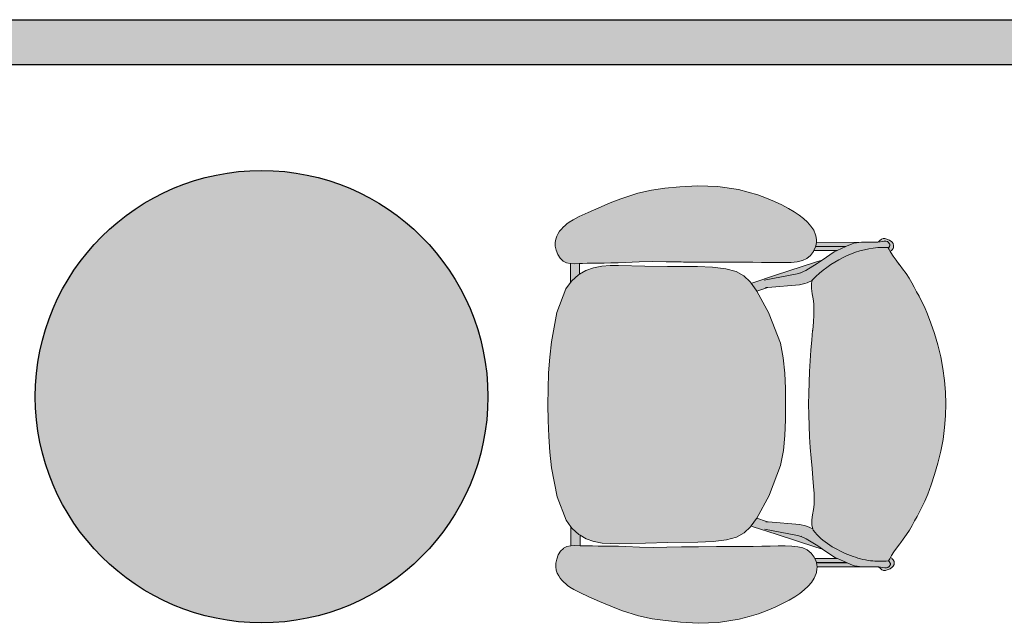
# Model space of a CAD drawing. Header units: millimetres. Extents: x 31882 to 271790, y -35693 to 24917.
# Tile 233 of 256: x 93523 to 95181, y 20043 to 21060. Entities that reach past the tile are written whole.
import ezdxf

# ---------------------------------------------------------------- set-up
doc = ezdxf.new("R2010")
doc.units = ezdxf.units.MM
doc.header["$MEASUREMENT"] = 0
doc.layers.add('0-MSC-MCP', color=3, linetype='Continuous')
doc.layers.add('06_Furniture', color=14, linetype='Continuous')
doc.layers.add('03 Partition', color=7, linetype='Continuous', lineweight=25, true_color=0x2776bb)
doc.layers.add('08_Hatch', color=140, linetype='Continuous', lineweight=9)
doc.layers.add('Furniture', color=14, linetype='Continuous', lineweight=9)

# ---------------------------------------------------------------- blocks, each defined once
blk = doc.blocks.new('Chieftain Chair pl')
at = {"layer": 'Furniture'}
h = blk.add_hatch(color=255, dxfattribs=at)
h.dxf.hatch_style = 1
edge = h.paths.add_edge_path()
edge.add_spline(control_points=[(51.457, 17.242), (52.226, 18.008), (53.5, 19.747), (54.172, 21.948), (54.225, 23.28), (54.214, 23.58), (54.208, 23.763)], knot_values=[0, 0, 0, 0, 3.256951, 6.354725, 6.706975, 7.254861, 7.254861, 7.254861, 7.254861], degree=3, periodic=0)
edge.add_line((54.208, 23.761), (54.053, 23.851))
edge.add_line((54.053, 23.851), (53.883, 23.945))
edge.add_line((53.883, 23.945), (53.775, 24.004))
edge.add_line((53.775, 24.004), (53.461, 24.198))
edge.add_line((53.461, 24.198), (53.126, 24.443))
edge.add_line((53.126, 24.443), (52.764, 24.72))
edge.add_line((52.764, 24.72), (52.655, 24.8))
edge.add_line((52.655, 24.8), (52.377, 25.012))
edge.add_line((52.377, 25.012), (51.975, 25.3))
edge.add_line((51.975, 25.3), (51.577, 25.557))
edge.add_line((51.577, 25.557), (51.183, 25.79))
edge.add_line((51.183, 25.79), (50.792, 26.006))
edge.add_line((50.792, 26.006), (50.405, 26.215))
edge.add_line((50.405, 26.215), (50.02, 26.424))
edge.add_line((50.02, 26.424), (49.598, 26.641))
edge.add_line((49.598, 26.641), (49.098, 26.875))
edge.add_line((49.098, 26.875), (48.478, 27.135))
edge.add_line((48.478, 27.135), (47.697, 27.428))
edge.add_line((47.697, 27.428), (46.797, 27.732))
edge.add_line((46.797, 27.732), (45.816, 28.023))
edge.add_line((45.816, 28.023), (44.796, 28.276))
edge.add_line((44.796, 28.276), (43.777, 28.468))
edge.add_line((43.777, 28.468), (42.758, 28.602))
edge.add_line((42.758, 28.602), (41.74, 28.68))
edge.add_line((41.74, 28.68), (40.721, 28.705))
edge.add_line((40.721, 28.705), (39.703, 28.68))
edge.add_line((39.703, 28.68), (38.684, 28.602))
edge.add_line((38.684, 28.602), (37.665, 28.468))
edge.add_line((37.665, 28.468), (36.646, 28.276))
edge.add_line((36.646, 28.276), (35.626, 28.023))
edge.add_line((35.626, 28.023), (34.646, 27.732))
edge.add_line((34.646, 27.732), (33.745, 27.428))
edge.add_line((33.745, 27.428), (32.965, 27.135))
edge.add_line((32.965, 27.135), (32.345, 26.875))
edge.add_line((32.345, 26.875), (31.844, 26.641))
edge.add_line((31.844, 26.641), (31.422, 26.424))
edge.add_line((31.422, 26.424), (31.038, 26.215))
edge.add_line((31.038, 26.215), (30.65, 26.006))
edge.add_line((30.65, 26.006), (30.259, 25.79))
edge.add_line((30.259, 25.79), (29.865, 25.557))
edge.add_line((29.865, 25.557), (29.467, 25.3))
edge.add_line((29.467, 25.3), (29.065, 25.012))
edge.add_line((29.065, 25.012), (28.787, 24.8))
edge.add_line((28.787, 24.8), (28.678, 24.72))
edge.add_line((28.678, 24.72), (28.316, 24.443))
edge.add_line((28.316, 24.443), (27.981, 24.198))
edge.add_line((27.981, 24.198), (27.667, 24.004))
edge.add_line((27.667, 24.004), (27.508, 23.917))
edge.add_line((27.508, 23.917), (27.389, 23.851))
edge.add_line((27.389, 23.851), (27.202, 23.744))
edge.add_spline(control_points=[(27.202, 23.742), (27.191, 23.476), (27.168, 22.965), (27.191, 22.451), (27.219, 22.208)], knot_values=[0, 0, 0, 0, 0.799978, 1.535578, 1.535578, 1.535578, 1.535578], degree=3, periodic=0)
edge.add_spline(control_points=[(27.219, 22.208), (27.219, 22.208), (27.287, 21.617), (27.823, 19.804), (28.843, 18.037), (29.867, 17.276)], knot_values=[1.535578, 1.535578, 1.535578, 1.535578, 2.429825, 3.324073, 7.205889, 7.205889, 7.205889, 7.205889], degree=3, periodic=0)
edge.add_line((29.867, 17.276), (29.969, 17.247))
edge.add_line((29.969, 17.247), (29.97, 17.245))
edge.add_line((29.97, 17.245), (30.294, 17.153))
edge.add_line((30.294, 17.153), (30.744, 17.149))
edge.add_line((30.744, 17.149), (31.195, 17.215))
edge.add_line((31.195, 17.215), (31.64, 17.298))
edge.add_line((31.64, 17.298), (32.072, 17.346))
edge.add_line((32.072, 17.346), (32.525, 17.361))
edge.add_line((32.525, 17.361), (33.034, 17.348))
edge.add_line((33.034, 17.348), (33.62, 17.31))
edge.add_line((33.62, 17.31), (34.341, 17.251))
edge.add_line((34.341, 17.251), (34.357, 17.249))
edge.add_line((34.357, 17.249), (35.177, 17.176))
edge.add_line((35.177, 17.176), (36.062, 17.099))
edge.add_line((36.062, 17.099), (36.984, 17.028))
edge.add_line((36.984, 17.028), (37.912, 16.971))
edge.add_line((37.912, 16.971), (38.846, 16.929))
edge.add_line((38.846, 16.929), (39.795, 16.897))
edge.add_line((39.795, 16.897), (40.721, 16.885))
edge.add_line((40.721, 16.885), (41.647, 16.897))
edge.add_line((41.647, 16.897), (42.597, 16.929))
edge.add_line((42.597, 16.929), (43.53, 16.971))
edge.add_line((43.53, 16.971), (44.459, 17.028))
edge.add_line((44.459, 17.028), (45.38, 17.099))
edge.add_line((45.38, 17.099), (46.266, 17.176))
edge.add_line((46.266, 17.176), (47.085, 17.249))
edge.add_line((47.085, 17.249), (47.101, 17.251))
edge.add_line((47.101, 17.251), (47.822, 17.31))
edge.add_line((47.822, 17.31), (48.408, 17.348))
edge.add_line((48.408, 17.348), (48.917, 17.361))
edge.add_line((48.917, 17.361), (49.37, 17.346))
edge.add_line((49.37, 17.346), (49.802, 17.298))
edge.add_line((49.802, 17.298), (50.247, 17.215))
edge.add_line((50.247, 17.215), (50.698, 17.149))
edge.add_line((50.698, 17.149), (51.149, 17.153))
edge.add_line((51.149, 17.153), (51.394, 17.224))
edge.add_line((51.394, 17.224), (51.457, 17.242))
h.paths.add_polyline_path([(52.599, 7.334), (52.536, 8.639), (52.401, 9.787), (52.163, 10.654), (51.797, 11.322), (51.276, 11.87), (51.153, 11.959), (50.573, 12.381), (50.472, 12.436), (48.584, 13.482), (48.501, 13.512), (45.996, 14.467), (44.718, 14.715), (43.405, 14.843), (42.069, 14.888), (40.721, 14.891), (39.374, 14.888), (38.038, 14.843), (36.725, 14.715), (35.446, 14.467), (32.942, 13.512), (32.859, 13.482), (30.87, 12.381), (30.235, 11.92), (30.167, 11.87), (29.645, 11.322), (29.279, 10.654), (29.042, 9.787), (28.906, 8.639), (28.844, 7.334), (28.817, 4.75), (28.784, 2.808), (28.728, 0.54), (28.735, -0.214), (28.791, -0.918), (28.927, -1.613), (28.929, -1.623), (29.161, -2.289), (29.468, -2.827), (29.524, -2.924), (30.045, -3.503), (30.204, -3.618), (30.753, -4.013), (32.774, -4.782), (35.291, -5.261), (36.621, -5.409), (37.974, -5.504), (39.344, -5.555), (40.721, -5.57), (42.099, -5.555), (43.468, -5.504), (44.822, -5.409), (46.151, -5.261), (48.668, -4.782), (50.689, -4.013), (51.238, -3.618), (51.397, -3.503), (51.919, -2.924), (51.974, -2.827), (52.282, -2.289), (52.513, -1.623), (52.515, -1.613), (52.651, -0.918), (52.707, -0.214), (52.715, 0.54), (52.658, 2.808), (52.625, 4.75)])
h.paths.add_polyline_path([(28.503, 13.56), (28.513, 14.235), (28.512, 14.858), (28.493, 15.42), (28.436, 15.934), (28.335, 16.373), (28.16, 16.756), (27.892, 17.084), (27.551, 17.34), (27.41, 17.4), (27.158, 17.508), (27.078, 17.535), (27.044, 17.541), (26.707, 17.592), (26.643, 17.601), (26.539, 17.585), (26.528, 17.584), (26.215, 17.536), (26.122, 17.521), (25.73, 17.351), (25.366, 17.105), (25.037, 16.811), (24.711, 16.475), (24.412, 16.098), (24.126, 15.67), (23.84, 15.18), (23.542, 14.62), (23.24, 13.99), (22.947, 13.296), (22.671, 12.54), (22.422, 11.724), (22.209, 10.868), (21.929, 9.099), (21.878, 7.371), (21.964, 5.815), (22.089, 4.526), (22.257, 3.382), (22.509, 2.209), (22.979, 0.744), (23.343, -0.184), (23.752, -1.158), (24.16, -2.078), (24.521, -2.847), (24.788, -3.367), (24.987, -3.701), (25.142, -3.914), (25.28, -4.067), (25.424, -4.225), (25.586, -4.387), (25.759, -4.535), (25.955, -4.669), (26.188, -4.789), (26.448, -4.878), (26.74, -4.924), (27.062, -4.915), (27.417, -4.838), (27.769, -4.7), (28.085, -4.506), (28.332, -4.262), (28.345, -4.246), (28.49, -3.959), (28.558, -3.639), (28.558, -3.618), (28.573, -3.294), (28.559, -2.827), (28.551, -2.565), (28.541, -2.174), (28.542, -2.172), (28.535, -1.745), (28.528, -1.265), (28.523, -0.718), (28.516, -0.124), (28.505, 0.494), (28.487, 1.116), (28.432, 2.308), (28.398, 3.467), (28.415, 4.643), (28.443, 5.923), (28.444, 6.124), (28.461, 7.375), (28.466, 8.937), (28.465, 10.531), (28.467, 11.32), (28.474, 12.093), (28.488, 12.843)])
edge = h.paths.add_edge_path()
edge.add_spline(control_points=[(29.867, 17.276), (28.843, 18.037), (27.823, 19.804), (27.287, 21.617), (27.219, 22.208), (27.219, 22.208)], knot_values=[1.535578, 1.535578, 1.535578, 1.535578, 5.417395, 6.311642, 7.205889, 7.205889, 7.205889, 7.205889], degree=3, periodic=0)
edge.add_spline(control_points=[(27.219, 22.208), (27.191, 22.451), (27.168, 22.965), (27.191, 23.476), (27.202, 23.742)], knot_values=[0, 0, 0, 0, 0.7356, 1.535578, 1.535578, 1.535578, 1.535578], degree=3, periodic=0)
edge.add_line((27.202, 23.742), (27.201, 23.744))
edge.add_line((27.201, 23.744), (27.158, 23.802))
edge.add_line((27.158, 23.802), (27.144, 23.811))
edge.add_line((27.144, 23.811), (27.014, 23.9))
edge.add_line((27.014, 23.9), (26.991, 23.913))
edge.add_line((26.991, 23.913), (26.967, 23.922))
edge.add_line((26.967, 23.922), (26.939, 23.924))
edge.add_line((26.939, 23.924), (26.912, 23.922))
edge.add_line((26.912, 23.922), (26.888, 23.913))
edge.add_line((26.888, 23.913), (26.865, 23.9))
edge.add_line((26.865, 23.9), (26.839, 23.882))
edge.add_line((26.839, 23.882), (26.721, 23.802))
edge.add_line((26.721, 23.802), (26.645, 23.699))
edge.add_line((26.645, 23.699), (26.604, 23.571))
edge.add_line((26.604, 23.571), (26.604, 23.436))
edge.add_line((26.604, 23.436), (26.706, 22.868))
edge.add_line((26.706, 22.868), (26.695, 22.464))
edge.add_line((26.695, 22.464), (26.695, 22.32))
edge.add_line((26.695, 22.32), (26.694, 21.727))
edge.add_line((26.694, 21.727), (26.694, 21.571))
edge.add_line((26.694, 21.571), (26.707, 21.471))
edge.add_line((26.707, 21.471), (26.789, 20.814))
edge.add_line((26.789, 20.814), (26.835, 20.656))
edge.add_line((26.835, 20.656), (27.044, 20.186))
edge.add_line((27.044, 20.186), (27.073, 20.122))
edge.add_line((27.073, 20.122), (27.41, 19.363))
edge.add_line((27.41, 19.363), (27.519, 19.118))
edge.add_line((27.519, 19.118), (28.239, 18.067))
edge.add_line((28.239, 18.067), (28.403, 17.495))
edge.add_line((28.403, 17.495), (29.513, 14.064))
edge.add_line((29.513, 14.064), (30.169, 12.099))
edge.add_line((30.169, 12.099), (30.235, 11.92))
edge.add_line((30.235, 11.92), (30.87, 12.381))
edge.add_line((30.87, 12.381), (30.912, 12.404))
edge.add_line((30.912, 12.404), (30.63, 13.233))
edge.add_line((30.63, 13.233), (30.581, 13.376))
edge.add_line((30.581, 13.376), (30.581, 13.384))
edge.add_line((30.581, 13.384), (30.347, 16.108))
edge.add_line((30.347, 16.108), (30.246, 16.591))
edge.add_line((30.246, 16.591), (30.188, 16.782))
edge.add_line((30.188, 16.782), (29.97, 17.245))
edge.add_line((29.97, 17.245), (29.968, 17.247))
edge.add_line((29.968, 17.247), (29.867, 17.276))
h.paths.add_polyline_path([(27.41, 19.363), (27.073, 20.122), (27.073, 17.537), (27.158, 17.508), (27.41, 17.4)], flags=17)
h.paths.add_polyline_path([(27.044, 20.186), (26.835, 20.656), (26.789, 20.814), (26.707, 21.471), (26.707, 17.592), (27.044, 17.541)], flags=17)
h.paths.add_polyline_path([(27.395, 24.067), (27.361, 24.102), (27.328, 24.131), (27.296, 24.155), (27.266, 24.175), (27.237, 24.191), (27.209, 24.205), (27.181, 24.217), (27.155, 24.227), (27.129, 24.234), (27.103, 24.24), (27.078, 24.244), (27.053, 24.246), (27.028, 24.247), (27.004, 24.246), (26.979, 24.244), (26.954, 24.24), (26.928, 24.234), (26.902, 24.227), (26.875, 24.217), (26.848, 24.205), (26.82, 24.191), (26.791, 24.175), (26.76, 24.154), (26.728, 24.129), (26.693, 24.098), (26.656, 24.059), (26.616, 24.011), (26.574, 23.953), (26.527, 23.883), (26.44, 23.64), (26.385, 23.49), (26.385, 23.33), (26.44, 23.18), (26.543, 23.057), (26.656, 22.923), (26.702, 22.888), (26.604, 23.436), (26.604, 23.571), (26.645, 23.699), (26.721, 23.802), (26.839, 23.882), (26.878, 23.91), (26.912, 23.922), (26.939, 23.924), (26.967, 23.922), (26.991, 23.913), (27.014, 23.9), (27.144, 23.811), (27.158, 23.802), (27.201, 23.744), (27.389, 23.851), (27.508, 23.917), (27.469, 23.975), (27.431, 24.025)])
h.paths.add_polyline_path([(59.513, 9.099), (59.233, 10.868), (59.021, 11.724), (58.772, 12.54), (58.496, 13.296), (58.202, 13.99), (57.901, 14.62), (57.602, 15.18), (57.317, 15.67), (57.03, 16.098), (56.731, 16.475), (56.405, 16.811), (56.077, 17.105), (55.713, 17.351), (55.32, 17.521), (55.228, 17.536), (54.915, 17.584), (54.799, 17.601), (54.667, 17.581), (54.368, 17.536), (54.284, 17.508), (53.891, 17.34), (53.55, 17.084), (53.283, 16.756), (53.108, 16.373), (53.006, 15.934), (52.949, 15.42), (52.93, 14.858), (52.929, 14.235), (52.939, 13.56), (52.954, 12.843), (52.968, 12.093), (52.975, 11.32), (52.977, 10.531), (52.976, 8.937), (52.981, 7.375), (52.998, 6.124), (52.999, 5.923), (53.028, 4.643), (53.045, 3.467), (53.011, 2.308), (52.955, 1.116), (52.938, 0.494), (52.927, -0.124), (52.92, -0.718), (52.914, -1.265), (52.908, -1.745), (52.9, -2.172), (52.902, -2.174), (52.891, -2.565), (52.883, -2.827), (52.87, -3.294), (52.885, -3.639), (52.952, -3.959), (53.098, -4.246), (53.111, -4.262), (53.357, -4.506), (53.673, -4.7), (54.026, -4.838), (54.38, -4.915), (54.703, -4.924), (54.994, -4.878), (55.254, -4.789), (55.487, -4.669), (55.683, -4.535), (55.856, -4.387), (56.018, -4.225), (56.163, -4.067), (56.3, -3.914), (56.456, -3.701), (56.655, -3.367), (56.922, -2.847), (57.283, -2.078), (57.691, -1.158), (58.1, -0.184), (58.463, 0.744), (58.933, 2.209), (59.185, 3.382), (59.354, 4.526), (59.478, 5.815), (59.564, 7.371)])
h.paths.add_polyline_path([(52.87, -3.294), (52.883, -2.827), (51.974, -2.827), (51.919, -2.924), (51.397, -3.503), (51.238, -3.618), (52.884, -3.618)])
h.paths.add_polyline_path([(29.524, -2.924), (29.468, -2.827), (28.559, -2.827), (28.573, -3.294), (28.558, -3.618), (30.204, -3.618), (30.045, -3.503)])
edge = h.paths.add_edge_path()
edge.add_line((53.854, 19.118), (53.963, 19.363))
edge.add_line((53.963, 19.363), (54.301, 20.122))
edge.add_line((54.301, 20.122), (54.329, 20.186))
edge.add_line((54.329, 20.186), (54.539, 20.656))
edge.add_line((54.539, 20.656), (54.585, 20.814))
edge.add_line((54.585, 20.814), (54.667, 21.471))
edge.add_line((54.667, 21.471), (54.679, 21.571))
edge.add_line((54.679, 21.571), (54.679, 21.727))
edge.add_line((54.679, 21.727), (54.678, 22.32))
edge.add_line((54.678, 22.32), (54.678, 22.464))
edge.add_line((54.678, 22.464), (54.667, 22.885))
edge.add_line((54.667, 22.885), (54.671, 22.888))
edge.add_line((54.671, 22.888), (54.728, 23.308))
edge.add_line((54.728, 23.308), (54.769, 23.436))
edge.add_line((54.769, 23.436), (54.769, 23.571))
edge.add_line((54.769, 23.571), (54.729, 23.699))
edge.add_line((54.729, 23.699), (54.653, 23.802))
edge.add_line((54.653, 23.802), (54.558, 23.866))
edge.add_line((54.558, 23.866), (54.541, 23.877))
edge.add_line((54.541, 23.877), (54.527, 23.887))
edge.add_line((54.527, 23.887), (54.516, 23.894))
edge.add_line((54.516, 23.894), (54.508, 23.9))
edge.add_line((54.508, 23.9), (54.501, 23.904))
edge.add_line((54.501, 23.904), (54.495, 23.907))
edge.add_line((54.495, 23.907), (54.491, 23.91))
edge.add_line((54.491, 23.91), (54.487, 23.912))
edge.add_line((54.487, 23.912), (54.483, 23.913))
edge.add_line((54.483, 23.913), (54.48, 23.915))
edge.add_line((54.48, 23.915), (54.476, 23.916))
edge.add_line((54.476, 23.916), (54.473, 23.917))
edge.add_line((54.473, 23.917), (54.47, 23.918))
edge.add_line((54.47, 23.918), (54.467, 23.919))
edge.add_line((54.467, 23.919), (54.464, 23.92))
edge.add_line((54.464, 23.92), (54.46, 23.921))
edge.add_line((54.46, 23.921), (54.457, 23.921))
edge.add_line((54.457, 23.921), (54.454, 23.922))
edge.add_line((54.454, 23.922), (54.451, 23.922))
edge.add_line((54.451, 23.922), (54.447, 23.923))
edge.add_line((54.447, 23.923), (54.444, 23.923))
edge.add_line((54.444, 23.923), (54.441, 23.923))
edge.add_line((54.441, 23.923), (54.437, 23.923))
edge.add_line((54.437, 23.923), (54.434, 23.923))
edge.add_line((54.434, 23.923), (54.43, 23.923))
edge.add_line((54.43, 23.923), (54.427, 23.923))
edge.add_line((54.427, 23.923), (54.424, 23.923))
edge.add_line((54.424, 23.923), (54.42, 23.923))
edge.add_line((54.42, 23.923), (54.417, 23.922))
edge.add_line((54.417, 23.922), (54.414, 23.922))
edge.add_line((54.414, 23.922), (54.41, 23.921))
edge.add_line((54.41, 23.921), (54.407, 23.921))
edge.add_line((54.407, 23.921), (54.404, 23.92))
edge.add_line((54.404, 23.92), (54.401, 23.919))
edge.add_line((54.401, 23.919), (54.398, 23.918))
edge.add_line((54.398, 23.918), (54.395, 23.917))
edge.add_line((54.395, 23.917), (54.391, 23.916))
edge.add_line((54.391, 23.916), (54.388, 23.915))
edge.add_line((54.388, 23.915), (54.385, 23.913))
edge.add_line((54.385, 23.913), (54.381, 23.912))
edge.add_line((54.381, 23.912), (54.377, 23.91))
edge.add_line((54.377, 23.91), (54.373, 23.907))
edge.add_line((54.373, 23.907), (54.367, 23.904))
edge.add_line((54.367, 23.904), (54.361, 23.9))
edge.add_line((54.361, 23.9), (54.353, 23.895))
edge.add_line((54.353, 23.895), (54.344, 23.889))
edge.add_line((54.344, 23.889), (54.332, 23.88))
edge.add_line((54.332, 23.88), (54.317, 23.87))
edge.add_line((54.317, 23.87), (54.229, 23.812))
edge.add_line((54.229, 23.812), (54.215, 23.802))
edge.add_line((54.215, 23.802), (54.192, 23.77))
edge.add_line((54.192, 23.77), (54.208, 23.763))
edge.add_spline(control_points=[(54.208, 23.763), (54.214, 23.58), (54.225, 23.28), (54.172, 21.948), (53.5, 19.747), (52.226, 18.008), (51.457, 17.242)], knot_values=[0, 0, 0, 0, 0.547886, 0.900137, 3.99791, 7.254861, 7.254861, 7.254861, 7.254861], degree=3, periodic=0)
edge.add_spline(control_points=[(51.457, 17.242), (51.423, 17.208), (51.389, 17.175), (51.355, 17.142)], knot_values=[7.254861, 7.254861, 7.254861, 7.254861, 7.397388, 7.397388, 7.397388, 7.397388], degree=3, periodic=0)
edge.add_line((51.355, 17.142), (51.185, 16.782))
edge.add_line((51.185, 16.782), (51.127, 16.591))
edge.add_line((51.127, 16.591), (51.026, 16.108))
edge.add_line((51.026, 16.108), (50.793, 13.384))
edge.add_line((50.793, 13.384), (50.792, 13.376))
edge.add_line((50.792, 13.376), (50.744, 13.233))
edge.add_line((50.744, 13.233), (50.472, 12.436))
edge.add_line((50.472, 12.436), (50.573, 12.381))
edge.add_line((50.573, 12.381), (51.153, 11.959))
edge.add_line((51.153, 11.959), (51.204, 12.099))
edge.add_line((51.204, 12.099), (51.861, 14.064))
edge.add_line((51.861, 14.064), (52.97, 17.495))
edge.add_line((52.97, 17.495), (53.134, 18.067))
edge.add_line((53.134, 18.067), (53.854, 19.118))
h.paths.add_polyline_path([(54.301, 20.122), (53.963, 19.363), (53.963, 17.371), (54.301, 17.515)], flags=17)
h.paths.add_polyline_path([(54.667, 21.471), (54.585, 20.814), (54.539, 20.656), (54.329, 20.186), (54.329, 17.523), (54.368, 17.536), (54.667, 17.581)], flags=17)
h = blk.add_hatch(color=255, dxfattribs=at)
h.dxf.hatch_style = 1
h.paths.add_polyline_path([(54.533, 23.883), (54.558, 23.866), (54.653, 23.802), (54.729, 23.699), (54.769, 23.571), (54.769, 23.436), (54.728, 23.308), (54.671, 22.888), (54.717, 22.923), (54.831, 23.057), (54.934, 23.18), (54.988, 23.33), (54.988, 23.49), (54.934, 23.64), (54.846, 23.883), (54.717, 24.085), (54.655, 24.129), (54.599, 24.165), (54.549, 24.192), (54.503, 24.212), (54.46, 24.225), (54.42, 24.234), (54.382, 24.238), (54.345, 24.239), (54.308, 24.238), (54.27, 24.234), (54.23, 24.225), (54.187, 24.212), (54.141, 24.192), (54.09, 24.165), (54.035, 24.129), (53.973, 24.085), (53.883, 23.945), (54.053, 23.851), (54.192, 23.77), (54.215, 23.802), (54.229, 23.812), (54.317, 23.87), (54.345, 23.89), (54.372, 23.907), (54.396, 23.918), (54.42, 23.923), (54.446, 23.924), (54.47, 23.919), (54.492, 23.909), (54.511, 23.898)])
for p, q in [((34.646, 27.732), (35.626, 28.023)), ((35.626, 28.023), (36.646, 28.276)), ((36.646, 28.276), (37.665, 28.468)), ((37.665, 28.468), (38.684, 28.602)), ((38.684, 28.602), (39.703, 28.68)), ((39.703, 28.68), (40.721, 28.705)), ((40.721, 28.705), (41.74, 28.68)), ((41.74, 28.68), (42.758, 28.602)), ((42.758, 28.602), (43.777, 28.468)), ((43.777, 28.468), (44.796, 28.276)), ((44.796, 28.276), (45.816, 28.023)), ((45.816, 28.023), (46.797, 27.732)), ((32.965, 27.135), (33.745, 27.428)), ((33.745, 27.428), (34.646, 27.732)), ((46.797, 27.732), (47.697, 27.428)), ((47.697, 27.428), (48.478, 27.135)), ((31.038, 26.215), (31.422, 26.424)), ((31.422, 26.424), (31.844, 26.641)), ((31.844, 26.641), (32.345, 26.875)), ((32.345, 26.875), (32.965, 27.135)), ((48.478, 27.135), (49.098, 26.875)), ((49.098, 26.875), (49.598, 26.641)), ((49.598, 26.641), (50.02, 26.424)), ((50.02, 26.424), (50.405, 26.215)), ((29.467, 25.3), (29.865, 25.557)), ((29.865, 25.557), (30.259, 25.79)), ((30.259, 25.79), (30.65, 26.006)), ((30.65, 26.006), (31.038, 26.215)), ((50.405, 26.215), (50.792, 26.006)), ((50.792, 26.006), (51.183, 25.79)), ((51.183, 25.79), (51.577, 25.557)), ((51.577, 25.557), (51.975, 25.3)), ((28.316, 24.443), (28.678, 24.72)), ((28.674, 24.714), (28.787, 24.8)), ((28.678, 24.72), (28.787, 24.8)), ((28.787, 24.8), (29.065, 25.012)), ((29.065, 25.012), (29.467, 25.3)), ((51.975, 25.3), (52.377, 25.012)), ((52.377, 25.012), (52.655, 24.8)), ((52.655, 24.8), (52.764, 24.72)), ((52.655, 24.8), (52.768, 24.714)), ((52.764, 24.72), (53.126, 24.443)), ((26.527, 23.883), (26.44, 23.64)), ((26.721, 23.802), (26.645, 23.699)), ((26.839, 23.882), (26.721, 23.802)), ((26.839, 23.882), (26.865, 23.9)), ((26.888, 23.913), (26.865, 23.9)), ((26.888, 23.913), (26.912, 23.922)), ((26.912, 23.922), (26.939, 23.924)), ((26.939, 23.924), (26.967, 23.922)), ((26.967, 23.922), (26.991, 23.913)), ((26.991, 23.913), (27.014, 23.9)), ((27.144, 23.811), (27.014, 23.9)), ((27.158, 23.802), (27.144, 23.811)), ((27.158, 23.802), (27.201, 23.744)), ((27.201, 23.744), (27.389, 23.851)), ((27.389, 23.851), (27.508, 23.917)), ((27.508, 23.917), (27.667, 24.004)), ((27.667, 24.004), (27.981, 24.198)), ((27.981, 24.198), (28.316, 24.443)), ((53.126, 24.443), (53.461, 24.198)), ((53.461, 24.198), (53.775, 24.004)), ((53.775, 24.004), (53.883, 23.945)), ((53.973, 24.085), (53.883, 23.945)), ((53.883, 23.945), (54.053, 23.851)), ((54.053, 23.851), (54.192, 23.77)), ((54.192, 23.77), (54.215, 23.802)), ((54.192, 23.77), (54.208, 23.763)), ((54.229, 23.812), (54.215, 23.802)), ((54.317, 23.87), (54.229, 23.812)), ((54.653, 23.802), (54.558, 23.866)), ((54.729, 23.699), (54.653, 23.802)), ((54.846, 23.883), (54.717, 24.085)), ((54.934, 23.64), (54.846, 23.883)), ((26.385, 23.49), (26.44, 23.64)), ((26.385, 23.33), (26.385, 23.49)), ((26.44, 23.18), (26.385, 23.33)), ((26.543, 23.057), (26.44, 23.18)), ((26.656, 22.923), (26.543, 23.057)), ((26.645, 23.699), (26.604, 23.571)), ((26.604, 23.571), (26.604, 23.436)), ((26.604, 23.436), (26.702, 22.888)), ((26.656, 22.923), (26.702, 22.888)), ((27.201, 23.744), (27.202, 23.742)), ((54.728, 23.308), (54.671, 22.888)), ((54.671, 22.888), (54.717, 22.923)), ((54.831, 23.057), (54.717, 22.923)), ((54.728, 23.308), (54.769, 23.436)), ((54.769, 23.571), (54.729, 23.699)), ((54.769, 23.436), (54.769, 23.571)), ((54.934, 23.18), (54.831, 23.057)), ((54.934, 23.64), (54.988, 23.49)), ((54.988, 23.33), (54.934, 23.18)), ((54.988, 23.49), (54.988, 23.33)), ((26.694, 21.727), (26.695, 22.32)), ((26.695, 22.464), (26.706, 22.863)), ((26.695, 22.32), (26.695, 22.464)), ((26.706, 22.863), (26.702, 22.888)), ((27.219, 22.208), (27.218, 22.213)), ((54.668, 22.863), (54.671, 22.888)), ((54.668, 22.863), (54.678, 22.464)), ((54.678, 22.464), (54.678, 22.32)), ((54.679, 21.727), (54.678, 22.32)), ((26.694, 21.571), (26.694, 21.727)), ((26.707, 21.471), (26.694, 21.571)), ((26.789, 20.814), (26.707, 21.471)), ((26.707, 17.592), (26.707, 21.471)), ((54.667, 21.471), (54.585, 20.814)), ((54.679, 21.571), (54.667, 21.471)), ((54.667, 21.471), (54.667, 17.581)), ((54.679, 21.727), (54.679, 21.571)), ((26.835, 20.656), (26.789, 20.814)), ((27.044, 20.186), (26.835, 20.656)), ((54.539, 20.656), (54.329, 20.186)), ((54.585, 20.814), (54.539, 20.656)), ((27.044, 17.541), (27.044, 20.186)), ((27.073, 20.122), (27.044, 20.186)), ((27.073, 20.122), (27.073, 17.536)), ((27.41, 19.363), (27.073, 20.122)), ((54.301, 20.122), (53.963, 19.363)), ((54.329, 20.186), (54.301, 20.122)), ((54.301, 17.513), (54.301, 20.122)), ((54.329, 20.186), (54.329, 17.523)), ((27.519, 19.118), (27.41, 19.363)), ((27.41, 19.363), (27.41, 17.4)), ((28.239, 18.067), (27.519, 19.118)), ((53.854, 19.118), (53.134, 18.067)), ((53.963, 19.363), (53.854, 19.118)), ((53.963, 19.363), (53.963, 17.371)), ((28.239, 18.067), (28.403, 17.495)), ((28.518, 17.66), (28.239, 18.067)), ((53.134, 18.067), (52.856, 17.66)), ((52.97, 17.495), (53.134, 18.067)), ((25.037, 16.811), (25.366, 17.105)), ((25.366, 17.105), (25.73, 17.351)), ((26.122, 17.521), (25.73, 17.351)), ((26.215, 17.536), (26.122, 17.521)), ((26.215, 17.536), (26.528, 17.584)), ((26.539, 17.585), (26.528, 17.584)), ((26.643, 17.601), (26.539, 17.585)), ((26.643, 17.601), (26.707, 17.592)), ((26.707, 17.592), (27.044, 17.541)), ((27.044, 17.541), (27.073, 17.536)), ((27.073, 17.536), (27.074, 17.536)), ((27.074, 17.536), (27.158, 17.508)), ((27.158, 17.508), (27.41, 17.4)), ((27.41, 17.4), (27.551, 17.34)), ((27.551, 17.34), (27.892, 17.084)), ((27.892, 17.084), (28.16, 16.756)), ((28.403, 17.495), (29.513, 14.064)), ((29.118, 16.658), (28.518, 17.66)), ((29.867, 17.276), (29.968, 17.247)), ((29.97, 17.245), (29.968, 17.247)), ((29.97, 17.245), (30.188, 16.782)), ((29.97, 17.245), (30.294, 17.153)), ((30.294, 17.153), (30.744, 17.149)), ((30.744, 17.149), (31.195, 17.215)), ((31.195, 17.215), (31.64, 17.298)), ((31.64, 17.298), (32.072, 17.346)), ((32.072, 17.346), (32.525, 17.361)), ((32.525, 17.361), (33.034, 17.348)), ((33.62, 17.31), (33.034, 17.348)), ((33.62, 17.31), (34.341, 17.251)), ((34.341, 17.251), (34.357, 17.249)), ((34.357, 17.249), (35.177, 17.176)), ((35.177, 17.176), (36.062, 17.099)), ((36.062, 17.099), (36.984, 17.028)), ((36.984, 17.028), (37.912, 16.971)), ((37.912, 16.971), (38.846, 16.929)), ((42.597, 16.929), (43.53, 16.971)), ((43.53, 16.971), (44.459, 17.028)), ((44.459, 17.028), (45.38, 17.099)), ((45.38, 17.099), (46.266, 17.176)), ((46.266, 17.176), (47.085, 17.249)), ((47.085, 17.249), (47.101, 17.251)), ((47.101, 17.251), (47.822, 17.31)), ((47.822, 17.31), (48.408, 17.348)), ((48.408, 17.348), (48.917, 17.361)), ((48.917, 17.361), (49.37, 17.346)), ((49.37, 17.346), (49.802, 17.298)), ((49.802, 17.298), (50.247, 17.215)), ((50.247, 17.215), (50.698, 17.149)), ((50.698, 17.149), (51.149, 17.153)), ((51.149, 17.153), (51.394, 17.224)), ((51.185, 16.782), (51.394, 17.224)), ((51.394, 17.224), (51.457, 17.242)), ((51.861, 14.064), (52.97, 17.495)), ((52.856, 17.66), (52.255, 16.658)), ((53.283, 16.756), (53.55, 17.084)), ((53.55, 17.084), (53.891, 17.34)), ((53.891, 17.34), (53.963, 17.371)), ((53.963, 17.371), (54.284, 17.508)), ((54.284, 17.508), (54.301, 17.513)), ((54.301, 17.513), (54.329, 17.523)), ((54.329, 17.523), (54.368, 17.536)), ((54.368, 17.536), (54.667, 17.581)), ((54.667, 17.581), (54.799, 17.601)), ((54.903, 17.585), (54.799, 17.601)), ((54.903, 17.585), (54.915, 17.584)), ((54.915, 17.584), (55.228, 17.536)), ((55.32, 17.521), (55.228, 17.536)), ((55.713, 17.351), (55.32, 17.521)), ((55.713, 17.351), (56.077, 17.105)), ((56.405, 16.811), (56.077, 17.105)), ((24.412, 16.098), (24.711, 16.475)), ((24.711, 16.475), (25.037, 16.811)), ((28.16, 16.756), (28.335, 16.373)), ((28.335, 16.373), (28.436, 15.934)), ((29.118, 16.658), (29.336, 16.217)), ((29.336, 16.217), (29.422, 15.916)), ((29.336, 16.217), (29.345, 16.199)), ((30.246, 16.591), (30.188, 16.782)), ((30.246, 16.591), (30.347, 16.108)), ((39.795, 16.897), (38.846, 16.929)), ((39.795, 16.897), (40.721, 16.885)), ((40.721, 16.885), (41.647, 16.897)), ((41.647, 16.897), (42.597, 16.929)), ((51.026, 16.108), (51.127, 16.591)), ((51.185, 16.782), (51.127, 16.591)), ((51.952, 15.916), (52.038, 16.217)), ((52.029, 16.199), (52.038, 16.217)), ((52.038, 16.217), (52.255, 16.658)), ((53.006, 15.934), (53.108, 16.373)), ((53.108, 16.373), (53.283, 16.756)), ((56.405, 16.811), (56.731, 16.475)), ((56.731, 16.475), (57.03, 16.098)), ((23.84, 15.18), (24.126, 15.67)), ((24.126, 15.67), (24.412, 16.098)), ((28.493, 15.42), (28.436, 15.934)), ((28.493, 15.42), (28.512, 14.858)), ((29.422, 15.916), (29.948, 13.067)), ((30.347, 16.108), (30.581, 13.384)), ((50.793, 13.384), (51.026, 16.108)), ((51.425, 13.067), (51.952, 15.916)), ((52.93, 14.858), (52.949, 15.42)), ((52.949, 15.42), (53.006, 15.934)), ((57.03, 16.098), (57.317, 15.67)), ((57.317, 15.67), (57.602, 15.18)), ((23.24, 13.99), (23.542, 14.62)), ((23.542, 14.62), (23.84, 15.18)), ((28.512, 14.858), (28.513, 14.235)), ((32.942, 13.512), (35.446, 14.467)), ((35.446, 14.467), (36.725, 14.715)), ((36.725, 14.715), (38.038, 14.843)), ((38.038, 14.843), (39.374, 14.888)), ((39.374, 14.888), (40.721, 14.891)), ((40.721, 14.891), (42.069, 14.888)), ((42.069, 14.888), (43.405, 14.843)), ((43.405, 14.843), (44.718, 14.715)), ((44.718, 14.715), (45.996, 14.467)), ((48.501, 13.512), (45.996, 14.467)), ((52.929, 14.235), (52.93, 14.858)), ((57.602, 15.18), (57.901, 14.62)), ((57.901, 14.62), (58.202, 13.99)), ((22.947, 13.296), (23.24, 13.99)), ((28.513, 14.235), (28.503, 13.56)), ((29.513, 14.064), (30.169, 12.099)), ((51.861, 14.064), (51.204, 12.099)), ((52.939, 13.56), (52.929, 14.235)), ((58.202, 13.99), (58.496, 13.296)), ((22.671, 12.54), (22.947, 13.296)), ((28.488, 12.843), (28.474, 12.093)), ((28.503, 13.56), (28.488, 12.843)), ((30.63, 13.233), (30.581, 13.384)), ((30.581, 13.384), (30.581, 13.376)), ((30.581, 13.376), (30.63, 13.233)), ((30.581, 13.376), (30.597, 13.199)), ((30.597, 13.188), (30.597, 13.199)), ((30.63, 13.233), (30.912, 12.404)), ((32.859, 13.482), (30.912, 12.404)), ((32.942, 13.512), (32.859, 13.482)), ((48.584, 13.482), (48.501, 13.512)), ((50.472, 12.436), (48.584, 13.482)), ((50.472, 12.436), (50.744, 13.233)), ((50.793, 13.384), (50.744, 13.233)), ((50.744, 13.233), (50.792, 13.376)), ((50.776, 13.199), (50.792, 13.376)), ((50.776, 13.188), (50.776, 13.199)), ((50.792, 13.376), (50.793, 13.384)), ((52.954, 12.843), (52.939, 13.56)), ((52.968, 12.093), (52.954, 12.843)), ((58.496, 13.296), (58.772, 12.54)), ((22.422, 11.724), (22.671, 12.54)), ((28.474, 12.093), (28.467, 11.32)), ((30.235, 11.92), (30.167, 11.87)), ((30.235, 11.92), (30.169, 12.099)), ((30.87, 12.381), (30.235, 11.92)), ((30.912, 12.404), (30.87, 12.381)), ((50.573, 12.381), (50.472, 12.436)), ((51.153, 11.959), (50.573, 12.381)), ((51.153, 11.959), (51.204, 12.099)), ((51.276, 11.87), (51.153, 11.959)), ((52.975, 11.32), (52.968, 12.093)), ((58.772, 12.54), (59.021, 11.724)), ((22.209, 10.868), (22.422, 11.724)), ((28.467, 11.32), (28.465, 10.531)), ((29.645, 11.322), (29.279, 10.654)), ((30.167, 11.87), (29.645, 11.322)), ((51.797, 11.322), (51.276, 11.87)), ((52.163, 10.654), (51.797, 11.322)), ((52.977, 10.531), (52.975, 11.32)), ((59.021, 11.724), (59.233, 10.868)), ((21.929, 9.099), (22.209, 10.868)), ((28.465, 10.531), (28.466, 8.937)), ((29.279, 10.654), (29.042, 9.787)), ((52.401, 9.787), (52.163, 10.654)), ((52.976, 8.937), (52.977, 10.531)), ((59.233, 10.868), (59.513, 9.099)), ((29.042, 9.787), (28.906, 8.639)), ((52.536, 8.639), (52.401, 9.787)), ((21.878, 7.371), (21.929, 9.099)), ((28.466, 8.937), (28.461, 7.375)), ((28.906, 8.639), (28.844, 7.334)), ((52.599, 7.334), (52.536, 8.639)), ((52.981, 7.375), (52.976, 8.937)), ((59.513, 9.099), (59.564, 7.371)), ((21.964, 5.815), (21.878, 7.371)), ((28.461, 7.375), (28.444, 6.124)), ((28.844, 7.334), (28.817, 4.75)), ((52.599, 7.334), (52.625, 4.75)), ((52.998, 6.124), (52.981, 7.375)), ((59.564, 7.371), (59.478, 5.815)), ((28.444, 6.124), (28.441, 5.923)), ((28.444, 6.124), (28.443, 5.923)), ((52.999, 5.923), (52.998, 6.124)), ((53.001, 5.923), (52.998, 6.124)), ((22.089, 4.526), (21.964, 5.815)), ((28.443, 5.923), (28.415, 4.643)), ((53.028, 4.643), (52.999, 5.923)), ((59.478, 5.815), (59.354, 4.526)), ((22.257, 3.382), (22.089, 4.526)), ((28.415, 4.643), (28.398, 3.467)), ((28.784, 2.808), (28.817, 4.75)), ((52.625, 4.75), (52.658, 2.808)), ((53.045, 3.467), (53.028, 4.643)), ((59.354, 4.526), (59.185, 3.382)), ((28.432, 2.308), (28.398, 3.467)), ((53.011, 2.308), (53.045, 3.467)), ((22.509, 2.209), (22.257, 3.382)), ((28.728, 0.54), (28.784, 2.808)), ((52.658, 2.808), (52.715, 0.54)), ((59.185, 3.382), (58.933, 2.209)), ((22.979, 0.744), (22.509, 2.209)), ((28.487, 1.116), (28.432, 2.308)), ((53.011, 2.308), (52.955, 1.116)), ((58.933, 2.209), (58.463, 0.744)), ((28.505, 0.494), (28.487, 1.116)), ((52.955, 1.116), (52.938, 0.494)), ((23.343, -0.184), (22.979, 0.744)), ((28.516, -0.124), (28.505, 0.494)), ((28.728, 0.54), (28.735, -0.193)), ((52.707, -0.193), (52.715, 0.54)), ((52.938, 0.494), (52.927, -0.124)), ((58.463, 0.744), (58.1, -0.184)), ((23.752, -1.158), (23.343, -0.184)), ((28.523, -0.718), (28.516, -0.124)), ((28.528, -1.265), (28.523, -0.718)), ((28.735, -0.193), (28.734, -0.198)), ((28.734, -0.198), (28.791, -0.918)), ((52.651, -0.918), (52.708, -0.198)), ((52.708, -0.198), (52.707, -0.193)), ((52.92, -0.718), (52.914, -1.265)), ((52.927, -0.124), (52.92, -0.718)), ((58.1, -0.184), (57.691, -1.158)), ((24.16, -2.078), (23.752, -1.158)), ((28.535, -1.745), (28.528, -1.265)), ((28.927, -1.613), (28.791, -0.918)), ((28.927, -1.613), (28.929, -1.623)), ((29.161, -2.289), (28.929, -1.623)), ((52.282, -2.289), (52.513, -1.623)), ((52.513, -1.623), (52.515, -1.613)), ((52.515, -1.613), (52.651, -0.918)), ((52.914, -1.265), (52.908, -1.745)), ((57.691, -1.158), (57.283, -2.078)), ((24.521, -2.847), (24.16, -2.078)), ((28.542, -2.172), (28.535, -1.745)), ((28.541, -2.174), (28.542, -2.172)), ((28.551, -2.565), (28.541, -2.174)), ((29.468, -2.827), (29.161, -2.289)), ((52.282, -2.289), (51.974, -2.827)), ((52.902, -2.174), (52.891, -2.565)), ((52.908, -1.745), (52.9, -2.172)), ((52.9, -2.172), (52.902, -2.174)), ((57.283, -2.078), (56.922, -2.847)), ((24.788, -3.367), (24.521, -2.847)), ((24.987, -3.701), (24.788, -3.367)), ((28.559, -2.827), (28.551, -2.565)), ((28.573, -3.294), (28.558, -3.618)), ((28.559, -2.827), (29.468, -2.827)), ((28.573, -3.294), (28.559, -2.827)), ((29.524, -2.924), (29.468, -2.827)), ((30.045, -3.503), (29.524, -2.924)), ((51.919, -2.924), (51.397, -3.503)), ((51.974, -2.827), (51.919, -2.924)), ((51.974, -2.827), (52.883, -2.827)), ((52.87, -3.294), (52.883, -2.827)), ((52.884, -3.618), (52.87, -3.294)), ((52.891, -2.565), (52.883, -2.827)), ((52.883, -2.827), (52.9, -2.827)), ((56.655, -3.367), (56.456, -3.701)), ((56.922, -2.847), (56.655, -3.367)), ((25.142, -3.914), (24.987, -3.701)), ((25.28, -4.067), (25.142, -3.914)), ((25.424, -4.225), (25.28, -4.067)), ((25.424, -4.225), (25.586, -4.387)), ((28.49, -3.959), (28.345, -4.246)), ((28.558, -3.639), (28.49, -3.959)), ((28.558, -3.618), (28.558, -3.639)), ((28.558, -3.618), (30.204, -3.618)), ((30.204, -3.618), (30.045, -3.503)), ((30.753, -4.013), (30.204, -3.618)), ((32.774, -4.782), (30.753, -4.013)), ((50.689, -4.013), (48.668, -4.782)), ((51.238, -3.618), (50.689, -4.013)), ((51.397, -3.503), (51.238, -3.618)), ((52.884, -3.618), (51.238, -3.618)), ((52.885, -3.639), (52.884, -3.618)), ((52.885, -3.618), (52.902, -3.618)), ((52.952, -3.959), (52.885, -3.639)), ((53.098, -4.246), (52.952, -3.959)), ((56.018, -4.225), (55.856, -4.387)), ((56.163, -4.067), (56.018, -4.225)), ((56.3, -3.914), (56.163, -4.067)), ((56.456, -3.701), (56.3, -3.914)), ((25.586, -4.387), (25.759, -4.535)), ((25.759, -4.535), (25.955, -4.669)), ((25.955, -4.669), (26.188, -4.789)), ((26.448, -4.878), (26.188, -4.789)), ((26.74, -4.924), (26.448, -4.878)), ((27.062, -4.915), (26.74, -4.924)), ((27.417, -4.838), (27.062, -4.915)), ((27.769, -4.7), (27.417, -4.838)), ((28.085, -4.506), (27.769, -4.7)), ((28.332, -4.262), (28.085, -4.506)), ((28.345, -4.246), (28.332, -4.262)), ((35.291, -5.261), (32.774, -4.782)), ((48.668, -4.782), (46.151, -5.261)), ((53.111, -4.262), (53.098, -4.246)), ((53.357, -4.506), (53.111, -4.262)), ((53.673, -4.7), (53.357, -4.506)), ((54.026, -4.838), (53.673, -4.7)), ((54.38, -4.915), (54.026, -4.838)), ((54.703, -4.924), (54.38, -4.915)), ((54.994, -4.878), (54.703, -4.924)), ((55.254, -4.789), (54.994, -4.878)), ((55.487, -4.669), (55.254, -4.789)), ((55.487, -4.669), (55.683, -4.535)), ((55.683, -4.535), (55.856, -4.387)), ((36.621, -5.409), (35.291, -5.261)), ((37.974, -5.504), (36.621, -5.409)), ((39.344, -5.555), (37.974, -5.504)), ((40.721, -5.57), (39.344, -5.555)), ((42.099, -5.555), (40.721, -5.57)), ((43.468, -5.504), (42.099, -5.555)), ((44.822, -5.409), (43.468, -5.504)), ((46.151, -5.261), (44.822, -5.409))]:
    blk.add_line(p, q, dxfattribs=at)
for points in [[(27.508, 23.917), (27.469, 23.975), (27.431, 24.025), (27.395, 24.067), (27.361, 24.102), (27.328, 24.131), (27.296, 24.155), (27.266, 24.175), (27.237, 24.191), (27.209, 24.205), (27.181, 24.217), (27.155, 24.227), (27.129, 24.234), (27.103, 24.24), (27.078, 24.244), (27.053, 24.246), (27.028, 24.247), (27.004, 24.246), (26.979, 24.244), (26.954, 24.24), (26.928, 24.234), (26.902, 24.227), (26.875, 24.217), (26.848, 24.205), (26.82, 24.191), (26.791, 24.175), (26.76, 24.154), (26.728, 24.129), (26.693, 24.098), (26.656, 24.059), (26.616, 24.011), (26.574, 23.953), (26.527, 23.883)], [(54.717, 24.085), (54.655, 24.129), (54.599, 24.165), (54.549, 24.192), (54.503, 24.212), (54.46, 24.225), (54.42, 24.234), (54.382, 24.238), (54.345, 24.239), (54.308, 24.238), (54.27, 24.234), (54.23, 24.225), (54.187, 24.212), (54.141, 24.192), (54.09, 24.165), (54.035, 24.129), (53.973, 24.085)], [(54.317, 23.87), (54.332, 23.88), (54.344, 23.889), (54.353, 23.895), (54.361, 23.9), (54.367, 23.904), (54.373, 23.907), (54.377, 23.91), (54.381, 23.912), (54.385, 23.913), (54.388, 23.915), (54.391, 23.916), (54.395, 23.917), (54.398, 23.918), (54.401, 23.919), (54.404, 23.92), (54.407, 23.921), (54.41, 23.921), (54.414, 23.922), (54.417, 23.922), (54.42, 23.923), (54.424, 23.923), (54.427, 23.923), (54.43, 23.923), (54.434, 23.923), (54.437, 23.923), (54.441, 23.923), (54.444, 23.923), (54.447, 23.923), (54.451, 23.922), (54.454, 23.922), (54.457, 23.921), (54.46, 23.921), (54.464, 23.92), (54.467, 23.919), (54.47, 23.918), (54.473, 23.917), (54.476, 23.916), (54.48, 23.915), (54.483, 23.913), (54.487, 23.912), (54.491, 23.91), (54.495, 23.907), (54.501, 23.904), (54.508, 23.9), (54.516, 23.894), (54.527, 23.887), (54.541, 23.877), (54.558, 23.866)]]:
    blk.add_lwpolyline(points, dxfattribs=at)
for points, knots in [([(54.208, 23.763), (54.214, 23.58), (54.225, 23.28), (54.172, 21.948), (53.5, 19.747), (52.197, 17.969), (51.389, 17.175), (51.355, 17.142)], [0, 0, 0, 0, 0.547886, 0.900137, 3.99791, 7.254861, 7.397388, 7.397388, 7.397388, 7.397388]), ([(27.202, 23.742), (27.191, 23.476), (27.168, 22.965), (27.217, 21.853), (27.823, 19.804), (28.843, 18.037), (29.867, 17.276)], [0, 0, 0, 0, 0.799978, 1.535578, 3.324073, 7.205889, 7.205889, 7.205889, 7.205889])]:
    blk.add_open_spline(points, degree=3, knots=knots, dxfattribs=at)
blk = doc.blocks.new('twetet')
at = {"ltscale": 0.25}
h = blk.add_hatch(color=255, dxfattribs=at)
h.dxf.hatch_style = 1
h.paths.add_polyline_path([(1719088.357, -78536.001, 1), (1719118.363, -78536.001, 1)])
at = {"layer": '06_Furniture', "ltscale": 25}
blk.add_circle((1719103.36, -78536.001), 15.003, dxfattribs=at)
at = {"xscale": -0.7695000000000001, "yscale": 0.7695000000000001, "zscale": 0.7695000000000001, "rotation": 270.0988824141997}
blk.add_blockref('Chieftain Chair pl', (1719126.682, -78567.859), dxfattribs=at)
blk = doc.blocks.new('tsf H external wall')
at = {"layer": '0-MSC-MCP', "ltscale": 0.25}
h = blk.add_hatch(color=141, dxfattribs=at)
h.dxf.hatch_style = 1
h.paths.add_polyline_path([(1716442.635, -78125.105), (1716442.635, -78685.262), (1716439.635, -78685.262), (1716439.635, -78125.105)])
at = {"layer": '03 Partition', "ltscale": 0.25}
blk.add_line((1716442.635, -78188.418), (1716442.635, -78685.262), dxfattribs=at)
blk.add_lwpolyline([(1716442.635, -78125.105), (1716442.635, -78685.262), (1716439.635, -78685.262), (1716439.635, -78125.105)], close=True, dxfattribs=at)

msp = doc.modelspace()

# ---------------------------------------------------------------- block references
at = {"layer": '08_Hatch', "ltscale": 0.25, "xscale": 25.4, "yscale": 25.4, "zscale": 25.4, "rotation": 90}
msp.add_blockref('tsf H external wall', (-1893253.6, -43576582.6), dxfattribs=at)
at = {"layer": 'Furniture', "xscale": 25.4, "yscale": 25.4, "zscale": 25.4}
msp.add_blockref('twetet', (-43571294.9, 2015239.7), dxfattribs=at)

doc.saveas('drawing.dxf')
